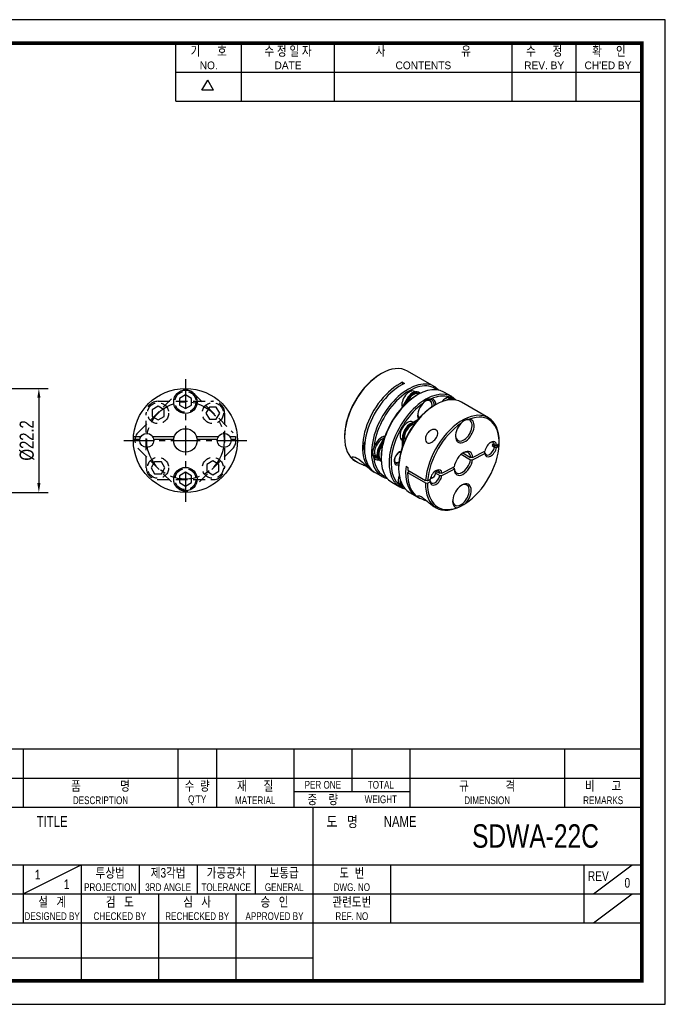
# Model space of a CAD drawing. Header units: millimetres. Extents: x 0 to 297, y 0 to 210.
# Tile 2 of 2: x 159 to 297, y 0 to 210. Entities that reach past the tile are written whole.
import ezdxf
from ezdxf.enums import TextEntityAlignment as Align

# ---------------------------------------------------------------- set-up
doc = ezdxf.new("R2010")
doc.units = ezdxf.units.MM
doc.header["$LTSCALE"] = 5
doc.linetypes.add('CENTER', pattern=[2, 1.25, -0.25, 0.25, -0.25])
doc.linetypes.add('DASHED', pattern=[0.75, 0.5, -0.25])
doc.layers.get('0').update_dxf_attribs({"linetype": 'CONTINUOUS'})
doc.layers.get('Defpoints').update_dxf_attribs({"linetype": 'CONTINUOUS'})
for name, color, linetype in [('BM', 2, 'CONTINUOUS'), ('CT', 1, 'CENTER'), ('D', 7, 'CONTINUOUS'), ('HD', 4, 'DASHED')]:
    doc.layers.add(name, color=color, linetype=linetype)
doc.styles.get("Standard").update_dxf_attribs({"font": 'Gulim.ttf', "width": 0.8, "height": 3})
doc.dimstyles.new('LIM', dxfattribs={"dimtxt": 2, "dimasz": 2, "dimexe": 2, "dimexo": 1, "dimgap": 1, "dimtad": 1, "dimdec": 3, "dimzin": 9, "dimdsep": 46, "dimtxsty": 'Standard', "dimcen": 3, "dimclrd": 1, "dimclre": 1, "dimadec": 0, "dimazin": 0, "dimtfac": 1, "dimtdec": 3, "dimtmove": 0, "dimatfit": 3, "dimfxl": 0, "dimtolj": 1, "dimtzin": 0, "dimarcsym": 0})

# ---------------------------------------------------------------- blocks, each defined once
blk = doc.blocks.new('*D0')
at = {"color": 1, "lineweight": -2, "ltscale": 25.4}
for p, q in [((148.63, 131.36), (165.51, 131.36)), ((163.51, 129.36), (163.51, 111.16)), ((148.63, 109.16), (165.51, 109.16))]:
    blk.add_line(p, q, dxfattribs=at)
at = {"color": 1, "ltscale": 25.4}
for points in [[(163.18, 129.36), (163.85, 129.36), (163.51, 131.36)], [(163.18, 111.16), (163.85, 111.16), (163.51, 109.16)]]:
    blk.add_solid(points, dxfattribs=at)
at = {"layer": 'Defpoints', "color": 0, "ltscale": 25.4}
for p in [(147.63, 131.36), (147.63, 109.16), (163.51, 109.16)]:
    blk.add_point(p, dxfattribs=at)
at = {"color": 0, "ltscale": 25.4, "insert": (160.97, 120.26), "char_height": 3, "attachment_point": 5, "rotation": 90}
blk.add_mtext('\\A1;{\\f??|b0|i0|c0|p49;%%C}22.2', dxfattribs=at)

msp = doc.modelspace()

# ---------------------------------------------------------------- linework, layer by layer
for p, q in [((192.71392, 192.64074), (192.71392, 205)), ((206.72109, 192.64074), (206.72109, 205)), ((226.49591, 192.64074), (226.49591, 205)), ((264.39765, 192.64074), (264.39765, 205)), ((277.99284, 192.64074), (277.99284, 205)), ((192.71392, 198.82037), (291.58802, 198.82037)), ((198.25647, 194.97648), (199.49239, 197.11716)), ((200.72832, 194.97648), (199.49239, 197.11716)), ((200.72832, 194.97648), (198.25647, 194.97648)), ((192.71392, 192.64074), (291.58802, 192.64074)), ((292, 54.43705), (147.8086, 54.43705)), ((160.16787, 54.43705), (160.16787, 42.07779)), ((193.1259, 54.43705), (193.1259, 42.07779)), ((201.36541, 54.43705), (201.36541, 42.07779)), ((217.84443, 54.43705), (217.84443, 42.07779)), ((230.20369, 54.43705), (230.20369, 45.37359)), ((242.56295, 54.43705), (242.56295, 42.07779)), ((275.52098, 54.43705), (275.52098, 42.07779)), ((147.8086, 48.25742), (292, 48.25742)), ((217.84443, 45.37359), (242.56295, 45.37359)), ((147.8086, 42.07779), (292, 42.07779)), ((221.96418, 5), (221.96418, 42.07779)), ((147.8086, 29.71852), (292, 29.71852)), ((160.16787, 23.53889), (172.52713, 29.71852)), ((160.16787, 29.71852), (160.16787, 17.35926)), ((172.52713, 29.71852), (172.52713, 5)), ((184.88639, 29.71852), (184.88639, 23.53889)), ((197.24565, 29.71852), (197.24565, 23.53889)), ((209.60492, 29.71852), (209.60492, 23.53889)), ((238.4432, 29.71852), (238.4432, 17.35926)), ((279.64074, 29.71852), (279.64074, 17.35926)), ((281.70061, 23.53889), (289.94012, 29.71852)), ((147.8086, 23.53889), (221.96418, 23.53889)), ((189.00615, 23.53889), (189.00615, 5)), ((205.48516, 23.53889), (205.48516, 5)), ((221.96418, 23.53889), (292, 23.53889)), ((281.70061, 17.35926), (289.94012, 23.53889)), ((147.8086, 17.35926), (292, 17.35926)), ((147.8086, 9.87984), (221.96418, 9.87984))]:
    msp.add_line(p, q)
msp.add_lwpolyline([(297, 210), (0, 210), (0, 0), (297, 0)], close=True)
msp.add_lwpolyline([(292, 205, 0.8, 0.8, 0), (5, 205, 0.8, 0.8, 0), (5, 5, 0.8, 0.8, 0), (292, 5, 0.8, 0.8, 0)], format="xyseb", close=True)
at = {"layer": 'BM', "linetype": 'Continuous'}
for p, q in [((236.50681, 134.52018), (236.29468, 134.3977)), ((247.78438, 131.76314), (242.05681, 135.06995)), ((241.0323, 132.68703), (241.0323, 132.2281)), ((241.0323, 132.68703), (241.45656, 132.44208)), ((243.71662, 130.62866), (243.57151, 130.71244)), ((244.62575, 130.41135), (244.41362, 130.53382)), ((244.80323, 130.30888), (244.62575, 130.41135)), ((251.53205, 129.59942), (249.83499, 130.57922)), ((241.89362, 129.0789), (240.76991, 127.13258)), ((242.10575, 128.95642), (241.49835, 127.90438)), ((242.10575, 128.95642), (241.89362, 129.0789)), ((244.28499, 130.02945), (244.16041, 129.95752)), ((244.52336, 130.16289), (244.49075, 130.18171)), ((246.8242, 128.83449), (246.56218, 128.98577)), ((251.44418, 128.95733), (250.68718, 129.39438)), ((251.48266, 128.93512), (251.44418, 128.95733)), ((259.31022, 125.10869), (253.58266, 128.4155)), ((247.29019, 127.72285), (247.29019, 127.80449)), ((248.03266, 127.86573), (247.89149, 127.78423)), ((242.77885, 123.89348), (244.39142, 124.82449)), ((242.99098, 123.771), (243.99838, 124.35262)), ((243.24694, 124.16373), (243.19418, 124.19419)), ((244.31218, 125.08866), (244.51828, 124.96966)), ((242.77885, 123.89348), (242.99098, 123.771)), ((183.65456, 120.53655), (185.02718, 120.53655)), ((183.68583, 121.13573), (185.28481, 121.13573)), ((187.71731, 121.13573), (192.41028, 121.13573)), ((187.97493, 120.53655), (192.26665, 120.53655)), ((197.09184, 121.13573), (201.78481, 121.13573)), ((197.23547, 120.53655), (201.52718, 120.53655)), ((204.21731, 121.13573), (205.40106, 121.13573)), ((204.47493, 120.53655), (205.40106, 120.53655)), ((205.40106, 121.13573), (205.40106, 120.53655)), ((228.65793, 121.06936), (228.65793, 120.92551)), ((237.18733, 120.92736), (236.06362, 118.98104)), ((236.88315, 119.91061), (236.27575, 118.85857)), ((237.1868, 120.92646), (236.98089, 121.04534)), ((240.94418, 120.29708), (240.99694, 120.26661)), ((240.99694, 118.94509), (240.99694, 120.80712)), ((240.99694, 120.80712), (241.20907, 120.68464)), ((241.20907, 119.5214), (241.20907, 120.68464)), ((261.60911, 119.78242), (261.60911, 120.02736)), ((236.27575, 118.85857), (236.06362, 118.98104)), ((253.88059, 117.60181), (255.52388, 116.65306)), ((255.94924, 116.64083), (258.55583, 117.98866)), ((258.53705, 117.72055), (258.30094, 117.85687)), ((258.53371, 117.48666), (258.53705, 117.72055)), ((260.17667, 119.04557), (260.61268, 118.79383)), ((260.19878, 119.54757), (260.6348, 119.29583)), ((260.61268, 118.79383), (261.04028, 118.78277)), ((261.0624, 119.28477), (260.6348, 119.29583)), ((261.04028, 118.78277), (261.47604, 119.0081)), ((261.0624, 119.28477), (261.49815, 119.5101)), ((261.47604, 119.0081), (261.49815, 119.5101)), ((230.95681, 115.84419), (231.24446, 115.67811)), ((234.73089, 117.14823), (235.48788, 116.71118)), ((235.48788, 116.71118), (235.63299, 116.6274)), ((236.27575, 115.94872), (236.06362, 116.0712)), ((236.27575, 115.94872), (236.45323, 115.84625)), ((236.40712, 116.18045), (236.43972, 116.16163)), ((236.4361, 116.67973), (236.4361, 116.43478)), ((240.0777, 115.59787), (240.14841, 115.6387)), ((253.49028, 117.31239), (255.50177, 116.15106)), ((255.50177, 116.15106), (255.92712, 116.13883)), ((255.94924, 116.64083), (255.52388, 116.65306)), ((255.92712, 116.13883), (258.53371, 117.48666)), ((234.48922, 113.80475), (234.77519, 113.63964)), ((240.18377, 114.51601), (240.18377, 114.27106)), ((241.74809, 114.74542), (242.17235, 114.50047)), ((242.56578, 113.64102), (242.09543, 113.39781)), ((242.11755, 113.8998), (245.93592, 111.69526)), ((248.0922, 113.7856), (248.98339, 113.27107)), ((249.38888, 112.75801), (251.99547, 114.10584)), ((249.41099, 113.26001), (252.01758, 114.60783)), ((251.99656, 114.33856), (251.76045, 114.47488)), ((251.99547, 114.10584), (251.99656, 114.33856)), ((235.19946, 113.3947), (236.68438, 112.53737)), ((238.73499, 111.35345), (240.43205, 110.37366)), ((242.09543, 113.39781), (245.91381, 111.19327)), ((246.35998, 111.68237), (245.93592, 111.69526)), ((246.33787, 111.18037), (246.88231, 111.4619)), ((246.35998, 111.68237), (246.90442, 111.9639)), ((246.88564, 111.69579), (246.64954, 111.8321)), ((246.88231, 111.4619), (246.88564, 111.69579)), ((247.99396, 113.32755), (248.96128, 112.76907)), ((248.96128, 112.76907), (249.38888, 112.75801)), ((249.41099, 113.26001), (248.98339, 113.27107)), ((240.18718, 111.20785), (240.94418, 110.7708)), ((240.94418, 110.7708), (240.98266, 110.74858)), ((245.91381, 111.19327), (246.33787, 111.18037)), ((242.48266, 109.18974), (243.96758, 108.33242)), ((244.39184, 108.08747), (244.59571, 107.96977)), ((248.00416, 106.00189), (248.21022, 105.88293)), ((253.76022, 106.4327), (253.90184, 106.51446))]:
    msp.add_line(p, q, dxfattribs=at)
for points in [[(194.75106, 129.97136), (193.48359, 129.23959), (193.48359, 127.77604), (194.75106, 127.04427), (196.01852, 127.77604), (196.01852, 129.23959)], [(194.75106, 113.47136), (193.48359, 112.73959), (193.48359, 111.27604), (194.75106, 110.54427), (196.01852, 111.27604), (196.01852, 112.73959)]]:
    msp.add_lwpolyline(points, close=True, dxfattribs=at)
for centre, radius in [((194.75106, 120.25781), 11.1), ((194.75106, 128.50781), 2.5), ((194.75106, 120.25781), 2.5), ((186.50106, 120.25781), 1.5), ((203.00106, 120.25781), 1.5), ((194.75106, 112.00781), 2.5)]:
    msp.add_circle(centre, radius, dxfattribs=at)
for centre, radius, start, end in [((249.05227, 121.21619), 10.01705, 119.2268992, 126.1800935), ((247.3763, 126.56854), 2.59857, 95.4814855, 144.5185145), ((252.10313, 120.37503), 8.52872, 119.6064897, 124.4141885), ((255.38694, 122.36978), 2.4555, 92.0284162, 142.6571999), ((238.66866, 121.20355), 10.01165, 173.8165642, 180.7734882), ((237.23166, 117.65179), 2.59887, 155.4844612, 204.5155388), ((259.44369, 119.32934), 0.78599, 338.8359683, 16.1195997), ((249.69203, 113.91899), 8.52381, 290.267326, 304.4182901)]:
    msp.add_arc(centre, radius, start, end, dxfattribs=at)
for centre, major_axis, ratio, start_param, end_param in [((236.50681, 125.45707), (-5.55, -9.61288), 0.577350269, 3.141592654, 6.283185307), ((236.29468, 125.57954), (-5.4, -9.35307), 0.577350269, 3.926990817, 5.375190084), ((240.32519, 123.25253), (5.55, 9.61288), 0.577350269, 0.695185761, 3.179823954), ((240.74946, 123.00758), (5.55, 9.61288), 0.577350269, 0.695185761, 3.141592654), ((242.23438, 122.15026), (-5.55, -9.61288), 0.577350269, 2.955785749, 6.283185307), ((242.44651, 122.02778), (-5.4, -9.35307), 0.577350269, 3.053973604, 5.375190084), ((244.28499, 120.96634), (5.55, 9.61288), 0.577350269, 0, 3.141592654), ((245.98205, 119.98654), (-5.55, -9.61288), 0.577350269, 2.955785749, 6.283185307), ((242.44651, 128.76388), (1.125, 1.94856), 0.577350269, 0, 2.629678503), ((243.15362, 128.35144), (1.26, 2.18238), 0.577350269, 0, 1.570796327), ((243.36575, 128.23316), (-1.125, -1.94856), 0.577350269, 3.141592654, 4.965122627), ((243.36575, 128.22896), (1.26, 2.18238), 0.577350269, 0, 1.570796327), ((244.07286, 121.08881), (-5.4, -9.35307), 0.577350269, 4.049587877, 5.497787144), ((248.03266, 118.80262), (-5.55, -9.61288), 0.577350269, 3.141592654, 6.283185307), ((245.76991, 126.84511), (-1.075, -1.86195), 0.577350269, 2.179243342, 3.948806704), ((245.98205, 126.72264), (1.25, 2.16506), 0.577350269, 0, 0.785398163), ((245.6992, 126.88594), (1.125, 1.94856), 0.577350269, 0, 0.347753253), ((245.6992, 126.88594), (1.125, 1.94856), 0.577350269, 5.497787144, 6.283185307), ((246.19418, 119.86407), (5.4, 9.35307), 0.577350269, 0.12259706, 0.662801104), ((246.19418, 126.60016), (-1.4, -2.42487), 0.577350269, 2.445022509, 3.435783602), ((245.98205, 126.72264), (1.25, 2.16506), 0.577350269, 5.476372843, 6.283185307), ((250.31918, 127.00878), (1.4, 2.42487), 0.577350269, 0.491207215, 1.258557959), ((250.31918, 127.00878), (1.125, 1.94856), 0.577350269, 0, 0.871184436), ((250.31918, 127.00878), (-1.125, -1.94856), 0.577350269, 3.141592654, 4.01277709), ((250.10705, 127.13125), (1.25, 2.16506), 0.577350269, 0, 0.727065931), ((250.10705, 127.13125), (1.25, 2.16506), 0.577350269, 5.944013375, 6.283185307), ((246.19418, 119.86407), (5.4, 9.35307), 0.577350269, 0.907995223, 3.018995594), ((247.82052, 118.92509), (5.4, 9.35307), 0.577350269, 0.855851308, 2.35619449), ((246.19418, 126.60016), (-1.4, -2.42487), 0.577350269, 4.418198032, 5.825024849), ((253.76022, 115.49581), (5.55, 9.61288), 0.577350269, 5.497787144, 8.560205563), ((253.97235, 115.37333), (-5.4, -9.35307), 0.577350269, 0.855851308, 3.752249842), ((242.06918, 122.24564), (-1.125, -1.94856), 0.577350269, 3.141592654, 6.283185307), ((245.98205, 126.72264), (1.25, 2.16506), 0.577350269, 2.414526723, 2.846775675), ((245.76991, 126.84511), (-1.075, -1.86195), 0.577350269, 5.529273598, 6.18364244), ((245.6992, 126.88594), (1.125, 1.94856), 0.577350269, 2.793839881, 3.092294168), ((254.2764, 122.27582), (-1.4, -2.42487), 0.577350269, 4.366054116, 9.666824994), ((254.06427, 122.39829), (1.25, 2.16506), 0.577350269, 2.414526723, 6.283185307), ((254.06427, 122.39829), (1.25, 2.16506), 0.577350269, 0, 0.785398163), ((242.77885, 121.8359), (-1.26, -2.18238), 0.577350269, 3.926990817, 5.497787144), ((242.99098, 121.71343), (-1.26, -2.18238), 0.577350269, 3.926990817, 5.497787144), ((242.98842, 121.71491), (1.125, 1.94856), 0.577350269, 0.431295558, 2.710297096), ((253.97235, 115.37333), (5.4, 9.35307), 0.577350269, 0.855851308, 2.276269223), ((234.49156, 119.88448), (-1.25, -2.16506), 0.577350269, 4.900569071, 5.959619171), ((236.61288, 118.65973), (1.4, 2.42487), 0.577350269, 0.441517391, 1.864987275), ((236.61288, 118.65973), (-1.125, -1.94856), 0.577350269, 3.653506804, 6.283185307), ((236.61288, 118.65973), (1.125, 1.94856), 0.577350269, 0.511914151, 3.141592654), ((236.40075, 118.78221), (-1.25, -2.16506), 0.577350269, 3.436409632, 3.868658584), ((259.79805, 118.38572), (-0.9, -1.55885), 0.577350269, 2.471498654, 5.278195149), ((259.58592, 118.50819), (-0.75, -1.29904), 0.577350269, 2.505408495, 3.831409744), ((236.40075, 118.78221), (-1.25, -2.16506), 0.577350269, 5.497787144, 6.283185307), ((237.32362, 118.25358), (1.26, 2.18238), 0.577350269, 1.570796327, 3.141592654), ((237.53575, 118.13111), (1.26, 2.18238), 0.577350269, 1.570796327, 3.141592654), ((237.53212, 118.12901), (1.125, 1.94856), 0.577350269, 1.318062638, 3.141592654), ((240.36055, 116.49602), (0.8, 1.38564), 0.577350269, 0.497968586, 3.785118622), ((240.14841, 116.61849), (-0.6, -1.03923), 0.577350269, 3.337790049, 4.317832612), ((240.14841, 116.61849), (-0.65, -1.12583), 0.577350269, 3.356964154, 3.817387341), ((253.97235, 115.37333), (-1.4, -2.42487), 0.577350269, 2.411399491, 5.338294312), ((253.76022, 115.49581), (-1.25, -2.16506), 0.577350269, 2.424340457, 3.868658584), ((259.79805, 118.38572), (0.9, 1.55885), 0.577350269, 2.471498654, 5.278195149), ((259.58592, 118.50819), (0.75, 1.29904), 0.577350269, 2.505408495, 5.244285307), ((260.89335, 109.18804), (17.98256, -0.79212), 0.54647388, 1.562463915, 1.63471663), ((242.44651, 122.02778), (5.4, 9.35307), 0.577350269, 2.47879155, 3.229211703), ((236.61288, 118.65973), (1.4, 2.42487), 0.577350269, 2.847401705, 3.600638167), ((236.40075, 118.78221), (-1.25, -2.16506), 0.577350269, 0, 0.367584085), ((240.14841, 116.61849), (-0.6, -1.03923), 0.577350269, 5.106945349, 6.283185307), ((240.14841, 116.61849), (-0.65, -1.12583), 0.577350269, 5.60739062, 6.283185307), ((240.0777, 116.65932), (-0.65, -1.12583), 0.577350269, 0.054419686, 0.785398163), ((240.14841, 116.61849), (-0.65, -1.12583), 0.577350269, 0, 0.885032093), ((240.14841, 116.61849), (-0.6, -1.03923), 0.577350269, 0, 0.904206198), ((253.97235, 115.37333), (1.4, 2.42487), 0.577350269, 2.411399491, 5.338294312), ((253.76022, 115.49581), (1.25, 2.16506), 0.577350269, 2.424340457, 5.325353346), ((249.51758, 117.9453), (5.55, 9.61288), 0.577350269, 2.213838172, 3.179823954), ((249.94184, 117.70035), (-5.55, -9.61288), 0.577350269, 5.355430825, 5.41861291), ((248.14665, 112.36095), (-0.9, -1.55885), 0.577350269, 2.471498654, 5.278195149), ((246.89696, 113.79112), (-1.34869, 0.05941), 0.54647388, 2.544404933, 3.096617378), ((247.93452, 112.48343), (-0.75, -1.29904), 0.577350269, 2.505408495, 3.831409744), ((242.23438, 122.15026), (-5.55, -9.61288), 0.577350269, 0, 0.185806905), ((242.06918, 112.71936), (-1.4, -2.42487), 0.577350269, 5.024627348, 5.791978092), ((241.85705, 112.84183), (1.25, 2.16506), 0.577350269, 2.414526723, 3.480764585), ((242.06918, 112.71936), (1.125, 1.94856), 0.577350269, 2.270408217, 3.141592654), ((242.06918, 112.71936), (-1.125, -1.94856), 0.577350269, 5.412000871, 6.283185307), ((249.94184, 117.70035), (5.55, 9.61288), 0.577350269, 2.331080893, 3.141592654), ((248.14665, 112.36095), (0.9, 1.55885), 0.577350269, 2.471498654, 5.278195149), ((247.93452, 112.48343), (0.75, 1.29904), 0.577350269, 2.505408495, 5.244285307), ((246.79376, 111.44846), (-1.6484, 0.07261), 0.54647388, 4.362483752, 4.6109591), ((246.80482, 111.69946), (1.34869, -0.05941), 0.54647388, 1.077512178, 1.427477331), ((245.98205, 119.98654), (-5.55, -9.61288), 0.577350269, 0, 0.185806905), ((253.76022, 115.49581), (5.55, 9.61288), 0.577350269, 2.331080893, 3.926990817), ((253.97235, 115.37333), (5.4, 9.35307), 0.577350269, 2.331831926, 3.752249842), ((253.6683, 108.47085), (1.4, 2.42487), 0.577350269, 4.366054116, 9.666824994), ((253.45617, 108.59332), (1.25, 2.16506), 0.577350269, 2.414526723, 6.283185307), ((253.45617, 108.59332), (1.25, 2.16506), 0.577350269, 0, 0.727065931)]:
    msp.add_ellipse(centre, major_axis=major_axis, ratio=ratio, start_param=start_param, end_param=end_param, dxfattribs=at)
for points, knots in [([(250.89328, 129.5282), (251.11594, 129.55559), (251.34204, 129.50722), (251.76004, 129.26557), (251.94235, 129.10229), (252.11661, 128.89033)], [0, 0, 0, 0, 0.5, 0.5, 0.9208909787, 0.9208909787, 0.9208909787, 0.9208909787]), ([(248.17703, 122.48578), (248.4582, 122.32345), (248.57938, 122.00775), (248.50586, 121.32292), (248.33106, 120.96766), (247.86519, 120.34129), (247.5747, 120.06362), (246.92296, 119.67521), (246.54174, 119.57157), (245.98009, 119.89695), (245.87662, 120.28383), (245.91953, 121.01924), (246.04899, 121.39058), (246.47842, 122.04489), (246.77926, 122.32145), (247.49061, 122.63329), (247.89586, 122.64811), (248.17703, 122.48578)], [0, 0, 0, 0, 0.125, 0.125, 0.25, 0.25, 0.375, 0.375, 0.5, 0.5, 0.625, 0.625, 0.75, 0.75, 0.875, 0.875, 1, 1, 1, 1]), ([(233.46808, 114.66051), (233.41503, 114.68328), (233.36202, 114.70577), (232.96317, 114.87368), (232.62107, 115.0132), (231.6764, 115.42941), (231.12587, 115.71727), (230.35136, 116.29612), (230.14488, 116.58584), (230.32072, 116.866), (230.71645, 116.81837), (231.25683, 116.50639)], [0.5530160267, 0.5530160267, 0.5530160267, 0.5530160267, 0.5625, 0.5625, 0.625, 0.625, 0.75, 0.75, 0.875, 0.875, 1, 1, 1, 1]), ([(231.25683, 116.50639), (231.79721, 116.1944), (232.42122, 115.65364), (233.47044, 114.66268), (233.88745, 114.25181), (234.30663, 113.92165), (234.40745, 113.85254), (234.49343, 113.80316)], [0, 0, 0, 0, 0.125, 0.125, 0.25, 0.25, 0.2965181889, 0.2965181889, 0.2965181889, 0.2965181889]), ([(247.99396, 113.32755), (247.96847, 113.17753), (247.92608, 113.01869), (247.86313, 112.86759), (247.80001, 112.71608), (247.71336, 112.56764), (247.60248, 112.44403), (247.5191, 112.35108), (247.41972, 112.27008), (247.31062, 112.20961), (247.20135, 112.14905), (247.07951, 112.10759), (246.95625, 112.08651), (246.94828, 112.08514), (246.94028, 112.08386), (246.93228, 112.08266)], [0, 0, 0, 0, 0.0857351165, 0.0857351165, 0.0857351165, 0.171924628, 0.171924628, 0.171924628, 0.2363849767, 0.2363849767, 0.2363849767, 0.30097918, 0.30097918, 0.30097918, 0.305148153, 0.305148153, 0.305148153, 0.305148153]), ([(241.31218, 110.22646), (241.05218, 110.27206), (240.82737, 110.34735), (240.41576, 110.58531), (240.26194, 110.75596), (240.17434, 110.96245)], [0.0926823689, 0.0926823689, 0.0926823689, 0.0926823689, 0.5, 0.5, 1, 1, 1, 1]), ([(246.23513, 107.31633), (245.57227, 107.54698), (245.03826, 107.73627), (244.35919, 108.09028), (244.19264, 108.26039), (244.21337, 108.43804), (244.26588, 108.48374), (244.50408, 108.48311), (244.70291, 108.427), (245.23906, 108.1154), (245.5563, 107.87187), (246.14001, 107.39808), (246.42258, 107.15894), (247.16522, 106.55792), (247.61465, 106.22764), (248.00671, 106.00058)], [0.1272095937, 0.1272095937, 0.1272095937, 0.1272095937, 0.25, 0.25, 0.375, 0.375, 0.4375, 0.4375, 0.5, 0.5, 0.5625, 0.5625, 0.625, 0.625, 0.735609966, 0.735609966, 0.735609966, 0.735609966])]:
    msp.add_open_spline(points, degree=3, knots=knots, dxfattribs=at)
at = {"layer": 'CT'}
for p, q in [((194.75106, 133.35781), (194.75106, 107.15781)), ((181.65106, 120.25781), (207.85106, 120.25781))]:
    msp.add_line(p, q, dxfattribs=at)
msp.add_circle((194.75106, 120.25781), 8.25, dxfattribs=at)
at = {"layer": 'HD'}
for p, q in [((184.72172, 122.03716), (192.97172, 130.28716)), ((196.5304, 130.28716), (204.7804, 122.03716)), ((188.91743, 128.60781), (200.58469, 128.60781)), ((186.40106, 114.42418), (186.40106, 126.09144)), ((203.10106, 126.09144), (203.10106, 114.42418)), ((184.72172, 118.47847), (192.97172, 110.22847)), ((204.7804, 118.47847), (196.5304, 110.22847)), ((188.91743, 111.90781), (200.58469, 111.90781))]:
    msp.add_line(p, q, dxfattribs=at)
for points in [[(188.91743, 127.55499), (187.64996, 126.82322), (187.64996, 125.35967), (188.91743, 124.6279), (190.18489, 125.35967), (190.18489, 126.82322)], [(202.04823, 126.09144), (201.31646, 127.35891), (199.85292, 127.35891), (199.12115, 126.09144), (199.85292, 124.82398), (201.31646, 124.82398)], [(187.45388, 114.42418), (188.18566, 113.15672), (189.6492, 113.15672), (190.38097, 114.42418), (189.6492, 115.69165), (188.18566, 115.69165)], [(200.58469, 112.96064), (201.85215, 113.69241), (201.85215, 115.15595), (200.58469, 115.88773), (199.31722, 115.15595), (199.31722, 113.69241)]]:
    msp.add_lwpolyline(points, close=True, dxfattribs=at)
for centre in [(194.75106, 128.50781), (188.91743, 126.09144), (200.58469, 126.09144), (188.91743, 114.42418), (200.58469, 114.42418), (194.75106, 112.00781)]:
    msp.add_circle(centre, 2.25, dxfattribs=at)
for centre, start, end in [((194.75106, 128.50781), 45, 135), ((188.91743, 126.09144), 90, 180), ((200.58469, 126.09144), 0, 90), ((186.50106, 120.25781), 135, 225), ((203.00106, 120.25781), 315, 45), ((188.91743, 114.42418), 180, 270), ((200.58469, 114.42418), 270, 0), ((194.75106, 112.00781), 225, 315)]:
    msp.add_arc(centre, 2.51637, start, end, dxfattribs=at)

# ---------------------------------------------------------------- texts
at = {"layer": 'D', "width": 0.8}
for s, height, p in [('기      호', 2.059877, (199.71751, 203.3521)), ('수 정 일 자', 2.059877, (216.6085, 203.3521)), ('사                           유', 2.0598771, (245.44678, 203.3521)), ('수      정', 2.059877, (271.19524, 203.3521)), ('확     인', 2.059877, (284.99642, 203.3521)), ('품              명', 2.0598771, (176.64688, 46.60952)), ('수  량', 2.059877, (197.24565, 46.60952)), ('재      질', 2.059877, (209.60492, 46.60952)), ('PER ONE', 1.647902, (224.02406, 46.8155)), ('TOTAL', 1.647902, (236.38332, 46.8155)), ('규             격', 2.0598771, (259.04197, 46.60952)), ('비      고', 2.059877, (283.76049, 46.60952)), ('DESCRIPTION', 1.6479017, (176.64688, 43.5197)), ("Q'TY", 1.647902, (197.24565, 43.5197)), ('MATERIAL', 1.647902, (209.60492, 43.5197)), ('중    량', 2.059877, (224.02406, 43.72569)), ('WEIGHT', 1.647902, (236.38332, 43.72569)), ('DIMENSION', 1.647902, (259.04197, 43.5197)), ('REMARKS', 1.647902, (283.76049, 43.5197)), ('TITLE', 2.307062, (166.3475, 38.98797)), ('도   명', 2.307062, (228.14381, 38.98797)), ('NAME', 2.307062, (240.50307, 38.98797)), ('SDWA-22C', 5, (269.34135, 35.89816)), ('투상법', 2.059877, (178.70676, 28.07062)), ('제3각법', 2.059877, (191.06602, 28.07062)), ('가공공차', 2.059877, (203.42529, 28.07062)), ('보통급', 2.059877, (215.78455, 28.07062)), ('도  번', 2.059877, (230.20369, 28.07062)), ('1', 2.05988, (163.25768, 27.65865)), ('REV', 2.059877, (282.73055, 27.34967)), ('1', 2.05988, (169.43731, 25.59877)), ('PROJECTION', 1.647902, (178.70676, 24.98081)), ('3RD ANGLE', 1.647902, (191.06602, 24.98081)), ('TOLERANCE', 1.647902, (203.42529, 24.98081)), ('GENERAL', 1.647902, (215.78455, 24.98081)), ('DWG. NO', 1.647902, (230.20369, 24.98081)), ('0', 2.05988, (288.91018, 25.90775)), ('설   계', 2.059877, (166.3475, 21.89099)), ('검   도', 2.059877, (180.76664, 21.89099)), ('심   사', 2.059877, (197.24565, 21.89099)), ('승   인', 2.059877, (213.72467, 21.89099)), ('관련도번', 2.059877, (230.20369, 21.89099)), ('REF. NO', 1.647902, (230.20369, 18.80118))]:
    msp.add_text(s, height=height, dxfattribs=at).set_placement(p, align=Align.MIDDLE)
at = {"layer": 'D'}
for s, p in [('NO.', (199.71751, 200.26228)), ('DATE', (216.6085, 200.26228)), ('CONTENTS', (245.44678, 200.26228)), ('REV. BY', (271.19524, 200.26228)), ("CH'ED BY", (284.79043, 200.26228))]:
    msp.add_text(s, height=1.647902, dxfattribs=at).set_placement(p, align=Align.MIDDLE)
at = {"layer": 'D', "width": 0.8}
for s, height, p in [('DESIGNED BY', 1.6479017, (166.3475, 17.97719)), ('CHECKED BY', 1.647902, (180.76664, 17.97719)), ('RECHECKED BY', 1.6479017, (197.24565, 17.97719)), ('APPROVED BY', 1.6479017, (213.72467, 17.97719))]:
    msp.add_text(s, height=height, dxfattribs=at).set_placement(p, align=Align.CENTER)

# ---------------------------------------------------------------- dimensions: what is measured, and where the dimension line sits
at = {"ltscale": 25.4}
dim = msp.add_linear_dim(base=(163.51183, 109.15781), p1=(147.62677, 131.35781), p2=(147.62677, 109.15781), angle=90, text='{\\f??|b0|i0|c0|p49;%%C}<>', dimstyle='LIM', dxfattribs=at)
dim.commit()
dim.dimension.update_dxf_attribs({"geometry": '*D0', "text_midpoint": (160.97388, 120.25781)})

doc.saveas('drawing.dxf')
